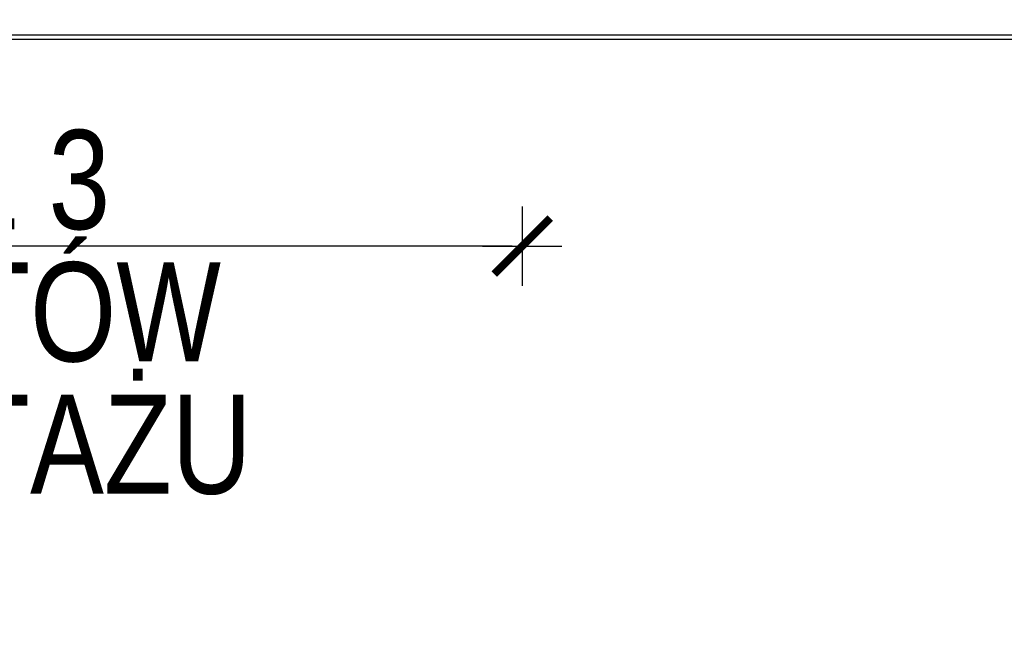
# Model space of a CAD drawing. Header units: millimetres. Extents: x 59331 to 112314, y -16110 to 34390.
# Tile 82 of 198: x 83949 to 84148, y -2291 to -2165. Entities that reach past the tile are written whole.
import ezdxf

# ---------------------------------------------------------------- set-up
doc = ezdxf.new("R2010")
doc.units = ezdxf.units.MM
doc.layers.get('DEFPOINTS').update_dxf_attribs({"lineweight": 9})
doc.layers.add('_HSA_OPIS', color=43, linetype='Continuous')
doc.layers.add('_HSA_WIDOKOWE_CIENKIE', color=8, linetype='Continuous')
doc.styles.add('ARIAL_100', font='Arial.ttf', dxfattribs={"width": 0.8, "height": 20})
doc.dimstyles.new('WYM_WEWN_100', dxfattribs={"dimtxt": 20, "dimasz": 2, "dimexe": 10, "dimexo": 0, "dimgap": 4, "dimtad": 1, "dimdec": 1, "dimrnd": 0.1, "dimtxsty": 'ARIAL_100', "dimblk": 'Wym-03', "dimcen": 0, "dimdle": 10, "dimse1": 1, "dimse2": 1, "dimclrt": 256, "dimazin": 2, "dimtfac": 1, "dimtdec": 1, "dimtix": 1, "dimtmove": 2, "dimatfit": 0, "dimfxl": 1, "dimtolj": 1, "dimtzin": 0, "dimarcsym": 0})

# ---------------------------------------------------------------- blocks, each defined once
blk = doc.blocks.new('Wym-03')
for p, q in [((0, 4), (0, -4)), ((-4, 0), (4, 0))]:
    blk.add_line(p, q)
blk.add_lwpolyline([(-2.828, -2.828, 0.8, 0.8, 0), (2.828, 2.828, 0.05, 0.05, 0)], format="xyseb")
blk = doc.blocks.new('*D1013')
at = {"layer": '_HSA_OPIS', "color": 0, "lineweight": -2, "transparency": 16777216}
blk.add_line((84048.33, -2210.92), (83752.33, -2210.92), dxfattribs=at)
at = {"layer": 'DEFPOINTS', "color": 0, "transparency": 16777216}
for p in [(83750.33, -2153.16), (84050.33, -2153.16), (83750.33, -2210.92)]:
    blk.add_point(p, dxfattribs=at)
at = {"layer": '_HSA_OPIS', "color": 0, "lineweight": -2, "transparency": 16777216, "xscale": 2, "yscale": 2, "zscale": 2, "rotation": 180}
blk.add_blockref('Wym-03', (83750.33, -2210.92), dxfattribs=at)
at = {"layer": '_HSA_OPIS', "color": 0, "lineweight": -2, "transparency": 16777216, "xscale": 2, "yscale": 2, "zscale": 2}
blk.add_blockref('Wym-03', (84050.33, -2210.92), dxfattribs=at)

msp = doc.modelspace()

# ---------------------------------------------------------------- linework, layer by layer
at = {"layer": '_HSA_WIDOKOWE_CIENKIE'}
for p, q in [((86739.33, -2168.4), (76505.33, -2168.4)), ((86739.33, -2169.25), (76505.33, -2169.25))]:
    msp.add_line(p, q, dxfattribs=at)

# ---------------------------------------------------------------- texts
at = {"layer": '_HSA_OPIS', "insert": (83826.37, -2187.51), "char_height": 20, "attachment_point": 1, "line_spacing_factor": 0.8, "style": 'ARIAL_100'}
msp.add_mtext_dynamic_manual_height_columns('\\A1;\\pxqc;OKNO Z 3 SEGMENTÓW\\PZ DEMONTAŻU', width=177.4624, gutter_width=12.5, heights=[0], dxfattribs=at)

# ---------------------------------------------------------------- dimensions: what is measured, and where the dimension line sits
at = {"layer": '_HSA_OPIS'}
dim = msp.add_aligned_dim(p1=(84050.33, -2153.16), p2=(83750.33, -2153.16), distance=57.76, text=' ', dimstyle='WYM_WEWN_100', dxfattribs=at)
dim.commit()
dim.dimension.update_dxf_attribs({"geometry": '*D1013', "text_midpoint": (83900.33, -2210.92)})

doc.saveas('drawing.dxf')
